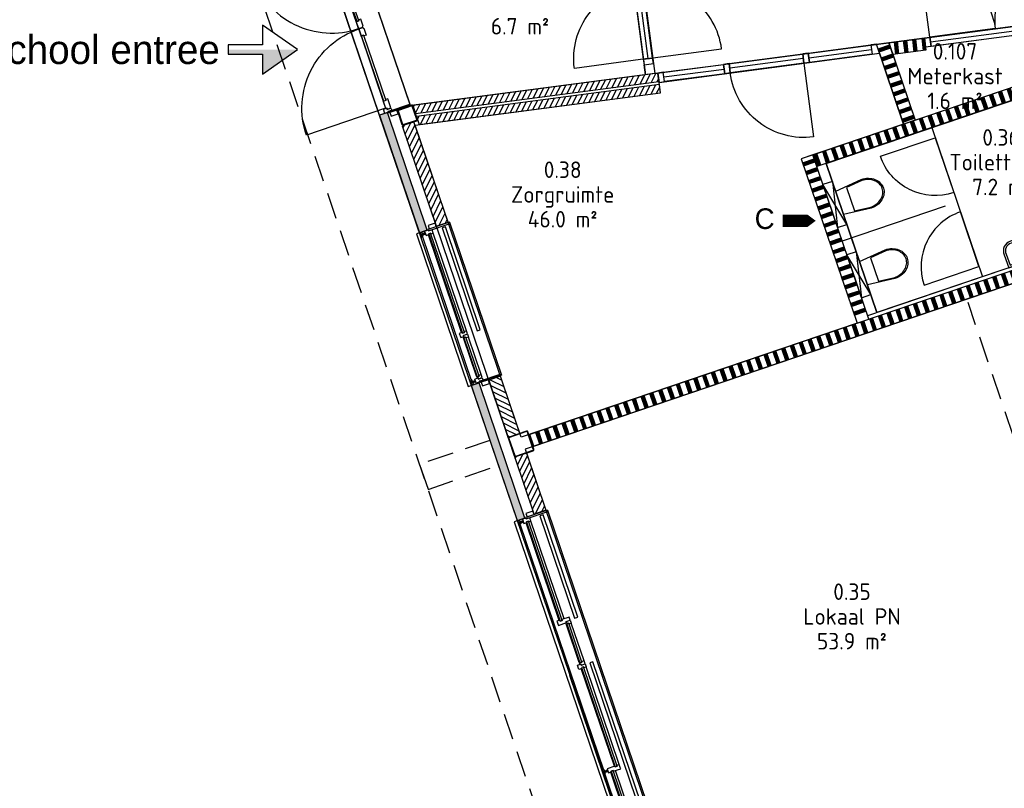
# Model space of a CAD drawing. Header units: millimetres. Extents: x -44892 to 336761, y 18766 to 182901.
# Tile 3 of 35: x 35732 to 47668, y 45194 to 54510. Entities that reach past the tile are written whole.
import ezdxf
from ezdxf.enums import TextEntityAlignment as Align

# ---------------------------------------------------------------- set-up
doc = ezdxf.new("R2010")
doc.units = ezdxf.units.MM
doc.header["$LTSCALE"] = 100
doc.linetypes.add('HIDDEN2', pattern=[4.7625, 3.175, -1.5875])
for name, color, linetype in [('AC21----_Buitenmuren', 8, 'Continuous'), ('AC22----_Binnenmuren', 8, 'Continuous'), ('AL21----', 3, 'Continuous'), ('AL22----', 2, 'Continuous'), ('AL27----_Daken', 2, 'Continuous'), ('AL28----', 5, 'Continuous'), ('AL31----_Buitenkozijnen', 6, 'Continuous'), ('AL32----_Binnenkozijnen', 7, 'Continuous'), ('AL35----_Plafonds', 8, 'Continuous'), ('AL74----', 8, 'Continuous'), ('BiKoz-Draai-Az', 8, 'Continuous'), ('BiKoz-Hout-Az', 8, 'Continuous'), ('BiKoz-Hout-Drs', 2, 'Continuous'), ('BL$8-GO--polylijnen', 10, 'Continuous'), ('BT$1----_Tekst', 7, 'Continuous'), ('X-BT$1----_Ruimtegegevens', 7, 'Continuous')]:
    doc.layers.add(name, color=color, linetype=linetype)
doc.layers.add('BL$8-BVO-polylijn', color=160, linetype='Continuous', plot=False)
doc.layers.add('BVO', color=5, linetype='Continuous', plot=False)
for name, color, linetype, lineweight in [('X-BT$23A__RuimteElement', 7, 'Continuous', 0), ('X-BT$23F__RuimteElement', 7, 'Continuous', 0), ('X-BT$23m2_RuimteElement', 7, 'Continuous', 0), ('X-BT$23NR__Ruimtenummer', 1, 'Continuous', 0), ('X-BT$23P__Algemeen', 1, 'Continuous', 0)]:
    doc.layers.add(name, color=color, linetype=linetype, lineweight=lineweight)
doc.styles.add('Isocpeur', font='isocpeur.ttf')
pattern_1 = [(63.75, (49445.76, 26487.45), (-51.25628, 25.2768), [])]

# ---------------------------------------------------------------- blocks, each defined once
blk = doc.blocks.new('toilethangend met reservoir')
for p, q in [((120, -175), (120, 725)), ((120, 0), (0, 550)), ((120, 550), (0, 0))]:
    blk.add_line(p, q)
blk.add_lwpolyline([(120, 550), (0, 550), (0, 0), (120, 0)], close=True)
blk.add_lwpolyline([(120, 424), (460, 460, -0.08399), (546, 445, -0.091257), (616, 406, -0.103849), (664, 344, -0.114925), (680, 275, -0.114925), (664, 206, -0.103849), (616, 144, -0.091257), (546, 105, -0.08399), (460, 90), (120, 126)], format="xyb")
blk.add_lwpolyline([(462, 105, 0.081247), (541, 119, 0.091257), (606, 156, 0.103849), (650, 212, 0.114925), (665, 275, 0.114925), (650, 338, 0.103849), (606, 394, 0.091257), (541, 431, 0.081247), (462, 445), (260, 424), (260, 126)], format="xyb", close=True)
blk = doc.blocks.new('kozbuitlokaalbg')
for p, q in [((1309, 157), (59, 157)), ((1868, 222), (1388, 222)), ((1868, 160), (1388, 160)), ((3197, 222), (1947, 222)), ((3197, 160), (1947, 160)), ((4865, 157), (3251, 157)), ((5424, 157), (4943, 157)), ((1309, 95), (59, 95)), ((59, 19), (3197, 19)), ((4865, 95), (3251, 95)), ((3251, 19), (5449, 19)), ((5424, 95), (4944, 95))]:
    blk.add_line(p, q)
at = {"ltscale": 0.01}
for p, q in [((32, 21), (32, 76)), ((3224, 21), (3224, 76)), ((5476, 21), (5476, 76))]:
    blk.add_line(p, q, dxfattribs=at)
for points in [[(-3, 110), (15, 110), (15, 388), (-3, 388)], [(5511, 110), (5493, 110), (5493, 388), (5511, 388)], [(35, 280), (1343, 280), (1343, 320), (35, 320)], [(1914, 280), (4899, 280), (4899, 320), (1914, 320)], [(-49, 128), (-4, 128), (-4, 218), (-49, 218)], [(15, 157), (15, 157), (15, 108), (5, 108), (5, 65), (59, 65), (59, 102), (49, 102), (49, 127), (59, 127), (59, 157)], [(49, 102), (1319, 102), (1319, 127), (49, 127)], [(1348, 222), (1309, 222), (1309, 127), (1319, 127), (1319, 102), (1309, 102), (1309, 65), (1363, 65), (1363, 170), (1348, 170)], [(1349, 222), (1388, 222), (1388, 192), (1378, 192), (1378, 167), (1388, 167), (1388, 160), (1366, 160), (1366, 175), (1349, 175)], [(1378, 167), (1878, 167), (1878, 192), (1378, 192)], [(1907, 222), (1869, 222), (1869, 192), (1878, 192), (1878, 167), (1868, 167), (1868, 160), (1890, 160), (1890, 175), (1907, 175)], [(1908, 222), (1947, 222), (1947, 192), (1937, 192), (1937, 167), (1947, 167), (1947, 130), (1893, 130), (1893, 170), (1908, 170)], [(1937, 167), (3207, 167), (3207, 192), (1937, 192)], [(3251, 222), (3236, 222), (3197, 222), (3197, 192), (3207, 192), (3207, 167), (3197, 167), (3197, 65), (3251, 65), (3251, 102), (3241, 102), (3241, 127), (3251, 127)], [(3241, 102), (4875, 102), (4875, 127), (3241, 127)], [(4904, 157), (4865, 157), (4865, 127), (4875, 127), (4875, 102), (4865, 102), (4865, 65), (4919, 65), (4919, 105), (4904, 105)], [(4905, 157), (4943, 157), (4943, 127), (4934, 127), (4934, 102), (4944, 102), (4944, 95), (4922, 95), (4922, 110), (4905, 110)], [(4934, 102), (5434, 102), (5434, 127), (4934, 127)], [(5463, 157), (5424, 157), (5424, 127), (5434, 127), (5434, 102), (5424, 102), (5424, 95), (5446, 95), (5446, 110), (5463, 110)], [(5464, 157), (5493, 157), (5493, 127), (5493, 127), (5493, 108), (5503, 108), (5503, 65), (5449, 65), (5449, 105), (5464, 105)], [(5512, 128), (5557, 128), (5557, 218), (5512, 218)], [(5, 9), (59, 9), (59, 29), (5, 29)], [(24, 29), (40, 29), (40, 65), (24, 65)], [(3197, 9), (3251, 9), (3251, 29), (3197, 29)], [(3216, 29), (3231, 29), (3231, 65), (3216, 65)], [(5449, 9), (5503, 9), (5503, 29), (5449, 29)], [(5483, 29), (5468, 29), (5468, 65), (5483, 65)]]:
    blk.add_lwpolyline(points, close=True)
for points in [[(-3, 388), (-3, 388), (5511, 388), (5511, 388)], [(3251, 127), (3241, 127), (3241, 102), (3251, 102)], [(3251, 102), (3241, 102), (3241, 127), (3251, 127)], [(0, 100), (0, -38), (5508, -38), (5508, 100)]]:
    blk.add_lwpolyline(points)
blk = doc.blocks.new('kozbuitklein')
at = {"ltscale": 0.01}
for p, q in [((-299, 1925), (-244, 1925)), ((-299, 35), (-244, 35))]:
    blk.add_line(p, q, dxfattribs=at)
for p, q in [((-301, 1898), (-301, 62)), ((-225, 646), (-225, 1898)), ((-163, 646), (-163, 1898)), ((-225, 87), (-225, 567)), ((-163, 87), (-163, 568)), ((0, -7), (0, 0))]:
    blk.add_line(p, q)
for points in [[(-220, 1957), (-358, 1957), (-358, 3), (-220, 3)], [(68, 1960), (68, 1960), (68, 0), (68, 0)]]:
    blk.add_lwpolyline(points)
for points in [[(-311, 1952), (-311, 1898), (-291, 1898), (-291, 1952)], [(-291, 1933), (-291, 1918), (-255, 1918), (-255, 1933)], [(-163, 1942), (-163, 1942), (-212, 1942), (-212, 1952), (-255, 1952), (-255, 1898), (-218, 1898), (-218, 1908), (-193, 1908), (-193, 1898), (-163, 1898)], [(-210, 1960), (-210, 1942), (68, 1942), (68, 1960)], [(-192, 2006), (-192, 1961), (-102, 1961), (-102, 2006)], [(-40, 607), (0, 607), (0, 1922), (-40, 1922)], [(-218, 1908), (-218, 636), (-193, 636), (-193, 1908)], [(-163, 607), (-163, 646), (-193, 646), (-193, 636), (-218, 636), (-218, 646), (-255, 646), (-255, 592), (-215, 592), (-215, 607)], [(-163, 606), (-163, 568), (-193, 568), (-193, 577), (-218, 577), (-218, 567), (-225, 567), (-225, 589), (-210, 589), (-210, 606)], [(-218, 577), (-218, 77), (-193, 77), (-193, 577)], [(-311, 62), (-311, 8), (-291, 8), (-291, 62)], [(-291, 27), (-291, 42), (-255, 42), (-255, 27)], [(-163, 47), (-163, 18), (-193, 18), (-193, 18), (-212, 18), (-212, 8), (-255, 8), (-255, 62), (-215, 62), (-215, 47)], [(-163, 48), (-163, 87), (-193, 87), (-193, 77), (-218, 77), (-218, 87), (-225, 87), (-225, 65), (-210, 65), (-210, 48)], [(-210, 0), (-210, 18), (68, 18), (68, 0)], [(-192, -1), (-192, -46), (-102, -46), (-102, -1)]]:
    blk.add_lwpolyline(points, close=True)
blk = doc.blocks.new('entreepeil rechts')
blk.add_lwpolyline([(0, 0), (-422, 297), (-422, 56), (-840, 56), (-840, -56), (-422, -56), (-422, -297)], close=True)
for points in [[(-840, 0), (-840, -56), (-422, 0), (-422, -56)], [(-211, -148), (-422, -297), (0, 0), (-422, 0)]]:
    blk.add_solid(points)
blk.add_attdef('ENTREEPEIL', text='', height=350).set_placement((-940, 0), align=Align.MIDDLE_RIGHT)
blk = doc.blocks.new('fontein')
for points in [[(-75, 300, 0.431046), (-200, 168), (-195, 0), (195, 0), (200, 168, 0.431046), (75, 300)], [(-75, 275, 0.43387), (-175, 168), (-170, 25), (170, 25), (175, 168, 0.43387), (75, 275)]]:
    blk.add_lwpolyline(points, format="xyb", close=True)
for points in [[(20, 155), (-20, 155)], [(0, 175), (0, 135)]]:
    blk.add_lwpolyline(points)
for radius in [25, 20]:
    blk.add_circle((0, 155), radius)
blk = doc.blocks.new('meterkastkozijn')
at = {"layer": 'BiKoz-Draai-Az'}
for points in [[(867, 114), (67, 114), (67, 914, -0.414214)], [(867, 114), (1667, 114), (1667, 914, 0.414214)]]:
    blk.add_lwpolyline(points, format="xyb", close=True, dxfattribs=at)
at = {"layer": 'BiKoz-Hout-Az'}
blk.add_line((67, 57), (1667, 57), dxfattribs=at)
blk.add_lwpolyline([(67, 114), (1667, 114), (1667, 0), (67, 0)], close=True, dxfattribs=at)
at = {"layer": 'BiKoz-Hout-Drs'}
for points in [[(0, 114), (67, 114), (67, 0), (0, 0)], [(1667, 114), (1734, 114), (1734, 0), (1667, 0)]]:
    blk.add_lwpolyline(points, close=True, dxfattribs=at)
blk = doc.blocks.new('cabinedeur')
blk.add_lwpolyline([(700, 700), (0, 700), (0, 0, 0.416446)], format="xyb", close=True)
blk = doc.blocks.new('binkozdeur1034')
blk.add_line((67, 57), (967, 57))
for points in [[(0, 0), (67, 0), (67, 114), (0, 114)], [(67, 0), (967, 0), (967, 114), (67, 114)], [(967, 0), (1034, 0), (1034, 114), (967, 114)]]:
    blk.add_lwpolyline(points, close=True)
blk.add_lwpolyline([(967, 0), (67, 0), (67, -900, 0.414214)], format="xyb", close=True)
blk = doc.blocks.new('entreepui')
for p, q in [((170, -2147), (170, -19)), ((-123, -1081), (-123, -1081)), ((-123, -1085), (-123, -1085))]:
    blk.add_line(p, q)
for points in [[(-90, 0), (-90, 45), (0, 45), (0, 0)], [(-61, -48), (-61, -19), (-91, -19), (-91, -19), (-110, -19), (-110, -9), (-153, -9), (-153, -63), (-113, -63), (-113, -48)], [(-61, -49), (-61, -166), (-91, -166), (-91, -156), (-116, -156), (-116, -166), (-123, -166), (-123, -66), (-108, -66), (-108, -49)], [(-108, -1), (-108, -19), (170, -19), (170, -1)], [(-116, -156), (-116, -991), (-91, -991), (-91, -156)], [(-61, -1072), (-61, -981), (-91, -981), (-91, -991), (-116, -991), (-116, -981), (-123, -981), (-123, -1081), (-68, -1081), (-68, -1072)], [(-61, -1094), (-61, -1185), (-91, -1185), (-91, -1175), (-116, -1175), (-116, -1185), (-123, -1185), (-123, -1085), (-68, -1085), (-68, -1094)], [(-116, -2010), (-116, -1175), (-91, -1175), (-91, -2010)], [(-61, -2117), (-61, -2000), (-91, -2000), (-91, -2010), (-116, -2010), (-116, -2000), (-123, -2000), (-123, -2100), (-108, -2100), (-108, -2117)], [(-61, -2118), (-61, -2147), (-91, -2147), (-91, -2147), (-110, -2147), (-110, -2157), (-153, -2157), (-153, -2103), (-113, -2103), (-113, -2118)], [(-108, -2165), (-108, -2147), (170, -2147), (170, -2165)], [(-90, -2166), (-90, -2211), (0, -2211), (0, -2166)]]:
    blk.add_lwpolyline(points, close=True)
for points in [[(-123, -1081), (-123, -66), (-1138, -66, 0.414214)], [(-123, -1085), (-123, -2100), (-1138, -2100, -0.414214)]]:
    blk.add_lwpolyline(points, format="xyb", close=True)
blk = doc.blocks.new('*U114')
for points in [[(110, 125), (-110, 125, 0.4142136), (-125, 110), (-125, -110, 0.4142136), (-110, -125), (110, -125, 0.4142136), (125, -110), (125, 110, 0.4142136)], [(110, 118.7), (-110, 118.7, 0.4142136), (-118.7, 110), (-118.7, -110, 0.4142136), (-110, -118.7), (110, -118.7, 0.4142136), (118.7, -110), (118.7, 110, 0.4142136)]]:
    blk.add_lwpolyline(points, format="xyb", close=True)
blk = doc.blocks.new('*U115')
for points in [[(85, 100), (-85, 100, 0.414214), (-100, 85), (-100, -85, 0.414214), (-85, -100), (85, -100, 0.414214), (100, -85), (100, 85, 0.414214)], [(85, 90), (-85, 90, 0.414214), (-90, 85), (-90, -85, 0.414214), (-85, -90), (85, -90, 0.414214), (90, -85), (90, 85, 0.414214)]]:
    blk.add_lwpolyline(points, format="xyb", close=True)
blk = doc.blocks.new('wijzigingspijl_dik_R')
blk.add_lwpolyline([(643, 0, 0, 300, 0), (443, 0, 150, 150, 0), (243, 0, 0, 0, 0)], format="xyseb")
blk.add_attdef('VERSIE', text='', height=250).set_placement((121, 0), align=Align.MIDDLE)
blk = doc.blocks.new('Ruimtefunctie')
at = {"layer": 'X-BT$23A__RuimteElement', "style": 'Isocpeur', "width": 0.94}
blk.add_attdef('RUIMTEFUNCTIE-A', text='', height=200, dxfattribs=at).set_placement((0, -600), align=Align.MIDDLE_CENTER)
at = {"layer": 'X-BT$23F__RuimteElement', "style": 'Isocpeur', "width": 0.94}
blk.add_attdef('RUIMTEFUNCTIE', text='', height=200, dxfattribs=at).set_placement((0, 300), align=Align.MIDDLE_CENTER)
at = {"layer": 'X-BT$23m2_RuimteElement', "style": 'Isocpeur', "width": 0.94}
blk.add_attdef('RUIMTEFUNCTIE-B', text='', height=200, dxfattribs=at).set_placement((0, 0), align=Align.MIDDLE_CENTER)
at = {"layer": 'X-BT$23NR__Ruimtenummer', "style": 'Isocpeur', "width": 0.94}
blk.add_attdef('RUIMTENUMMER', text='', height=200, dxfattribs=at).set_placement((0, 600), align=Align.MIDDLE_CENTER)
at = {"layer": 'X-BT$23P__Algemeen', "style": 'Isocpeur', "width": 0.94}
blk.add_attdef('PEILMAAT', text='', height=200, dxfattribs=at).set_placement((0, -300), align=Align.MIDDLE_CENTER)

msp = doc.modelspace()

# ---------------------------------------------------------------- hatches: boundary and pattern name
at = {"layer": 'AC21----_Buitenmuren'}
h = msp.add_hatch(color=254, dxfattribs=at)
h.paths.add_polyline_path([(40213.5037, 53311.9157), (40189.3537, 53383.0591), (40158.1046, 53372.4514), (40094.6607, 53350.9151), (40112.4168, 53298.6073)])
h.paths.add_polyline_path([(40577.6473, 51928.0826), (40672.3403, 51960.2266), (40213.5037, 53311.9157), (40112.4168, 53298.6073)])
h = msp.add_hatch(dxfattribs=at)
h.set_pattern_fill('ANSI31', color=256, scale=18, style=0)
h.set_pattern_definition([(63.75, (49445.76, 26487.45), (-51.25628, 25.2768), [])])
h.paths.add_polyline_path([(40511.8839, 53272.8861), (40369.8444, 53224.6702), (40782.7571, 52008.2685), (40924.7966, 52056.4844)])
h = msp.add_hatch(dxfattribs=at)
h.set_pattern_fill('ANSI31', color=256, scale=18, style=0)
h.set_pattern_definition([(333.75, (39630.233, 58809.82), (-25.2768, -51.25628), [])])
h.paths.add_polyline_path([(41652.2509, 49446.8225), (41794.2904, 49495.0384), (41559.3181, 50187.2443), (41417.2786, 50139.0284)])
msp.add_hatch(color=254, dxfattribs=at).paths.add_polyline_path([(41300.4326, 50109.925), (41205.7396, 50077.781), (41762.4728, 48437.698), (41857.1658, 48469.842)])
h = msp.add_hatch(dxfattribs=at)
h.set_pattern_fill('ANSI31', color=256, scale=18, style=0)
h.set_pattern_definition([(63.75, (45828.27, 40551), (-51.25628, 25.2768), [])])
h.paths.add_polyline_path([(41874.6503, 49258.3059), (41732.6107, 49210.09), (41967.583, 48517.884), (42109.6225, 48566.1)])
at = {"layer": 'AC22----_Binnenmuren'}
h = msp.add_hatch(dxfattribs=at)
h.set_pattern_fill('SWAND', color=256, angle=108.75, style=0)
h.set_pattern_definition([(198.75, (49445.76, 26487.45), (36.16194, -106.52964), []), (198.75, (49443.75, 26493.37), (36.16194, -106.52964), []), (198.75, (49441.74, 26499.29), (36.16194, -106.52964), []), (198.75, (49439.73, 26505.21), (36.16194, -106.52964), []), (198.75, (49437.72, 26511.13), (36.16194, -106.52964), []), (198.75, (49435.71, 26517.04), (36.16194, -106.52964), []), (198.75, (49433.7, 26522.96), (36.16194, -106.52964), [])])
h.paths.add_polyline_path([(46587.96, 53292.231), (46445.9283, 53244.018), (46117.304, 54212.1104), (46268.9329, 54232.0727)])
h = msp.add_hatch(dxfattribs=at)
h.set_pattern_fill('SWAND', color=256, angle=347.75, style=0)
h.set_pattern_definition([(96.5, (49455.08, -73509.38), (-111.77683, -12.73536), []), (96.5, (49461.29, -73508.68), (-111.77683, -12.73536), []), (96.5, (49467.5, -73507.97), (-111.77683, -12.73536), []), (96.5, (49473.71, -73507.26), (-111.77683, -12.73536), []), (96.5, (49479.92, -73506.55), (-111.77683, -12.73536), []), (96.5, (49486.13, -73505.85), (-111.77683, -12.73536), []), (96.5, (49492.34, -73505.14), (-111.77683, -12.73536), [])])
h.paths.add_polyline_path([(46318.0934, 54087.2505), (46268.9329, 54232.0727), (46698.2074, 54288.5878), (46717.7864, 54139.8711)])
h = msp.add_hatch(dxfattribs=at)
h.set_pattern_fill('SWAND', color=256, angle=18.75, style=0)
h.set_pattern_definition([(108.75, (49445.76, 26487.45), (-106.52964, -36.16194), []), (108.75, (49451.68, 26489.46), (-106.52964, -36.16194), []), (108.75, (49457.6, 26491.47), (-106.52964, -36.16194), []), (108.75, (49463.51, 26493.48), (-106.52964, -36.16194), []), (108.75, (49469.43, 26495.49), (-106.52964, -36.16194), []), (108.75, (49475.35, 26497.5), (-106.52964, -36.16194), []), (108.75, (49481.27, 26499.51), (-106.52964, -36.16194), [])])
h.paths.add_polyline_path([(45395.689, 52729.0934), (45347.473, 52871.1329), (49002.6332, 54111.917), (49051.1694, 53968.9299)])
h = msp.add_hatch(dxfattribs=at)
h.set_pattern_fill('ANSI31', color=256, scale=18, angle=18.75, style=0)
h.set_pattern_definition(pattern_1)
h.paths.add_polyline_path([(40497.6617, 53470.3338), (40530.4353, 53373.7856), (43480.839, 53762.2136), (43467.7864, 53861.3581)])
h = msp.add_hatch(dxfattribs=at)
h.set_pattern_fill('ANSI31', color=256, scale=18, angle=18.75, style=0)
h.set_pattern_definition(pattern_1)
h.paths.add_polyline_path([(40543.5448, 53335.1664), (40576.3185, 53238.6182), (43499.1127, 53623.4113), (43486.06, 53722.5558)])
h = msp.add_hatch(dxfattribs=at)
h.set_pattern_fill('SWAND', color=256, angle=108.75, style=0)
h.set_pattern_definition([(198.75, (49303.72, 26439.23), (36.16194, -106.52964), []), (198.75, (49301.71, 26445.15), (36.16194, -106.52964), []), (198.75, (49299.7, 26451.07), (36.16194, -106.52964), []), (198.75, (49297.69, 26456.99), (36.16194, -106.52964), []), (198.75, (49295.68, 26462.91), (36.16194, -106.52964), []), (198.75, (49293.67, 26468.82), (36.16194, -106.52964), []), (198.75, (49291.66, 26474.74), (36.16194, -106.52964), [])])
h.paths.add_polyline_path([(46009.6025, 50920.661), (45867.563, 50872.4451), (45205.4318, 52822.9136), (45347.473, 52871.1329)])
h = msp.add_hatch(dxfattribs=at)
h.set_pattern_fill('SWAND', color=256, angle=18.75, style=0)
h.set_pattern_definition([(108.75, (49445.76, 26487.45), (-106.52964, -36.16194), []), (108.75, (49451.68, 26489.46), (-106.52964, -36.16194), []), (108.75, (49457.6, 26491.47), (-106.52964, -36.16194), []), (108.75, (49463.51, 26493.48), (-106.52964, -36.16194), []), (108.75, (49469.43, 26495.49), (-106.52964, -36.16194), []), (108.75, (49475.35, 26497.5), (-106.52964, -36.16194), []), (108.75, (49481.27, 26499.51), (-106.52964, -36.16194), [])])
h.paths.add_polyline_path([(41905.0554, 49479.8358), (41953.2713, 49337.7963), (49362.9996, 51853.0601), (49314.7836, 51995.0997)])

# ---------------------------------------------------------------- linework, layer by layer
for p, q in [((43032.1157, 56002.8121), (43316.6628, 53841.4623)), ((43467.7864, 53861.3581), (43278.5639, 53836.4465))]:
    msp.add_line(p, q, dxfattribs=at)
at = {"layer": 'AL21----'}
for points in [[(40672.3403, 51960.2266), (40189.3537, 53383.0591), (40094.6607, 53350.9151), (40577.6473, 51928.0826)], [(40782.7571, 52008.2685), (40924.7966, 52056.4844), (40511.8839, 53272.8861), (40369.8444, 53224.6702)], [(41652.2509, 49446.8225), (41794.2904, 49495.0384), (41559.3181, 50187.2443), (41417.2786, 50139.0284)], [(41762.4728, 48437.698), (41857.1658, 48469.842), (41300.4326, 50109.925), (41205.7396, 50077.781)], [(41732.6107, 49210.09), (41874.6503, 49258.3059), (42109.6225, 48566.1), (41967.583, 48517.884)]]:
    msp.add_lwpolyline(points, close=True, dxfattribs=at)
at = {"layer": 'AL22----'}
for p, q in [((46787.8252, 53201.2946), (47401.5838, 51393.1778)), ((45509.3587, 52767.6456), (46123.2248, 50959.2121)), ((46952.6152, 52249.1586), (45702.6674, 51824.8585))]:
    msp.add_line(p, q, dxfattribs=at)
for points in [[(46117.304, 54212.1104), (46268.9329, 54232.0727), (46587.96, 53292.231), (46445.9283, 53244.018)], [(46318.0934, 54087.2505), (46268.9329, 54232.0727), (46698.2074, 54288.5878), (46717.7864, 54139.8711)], [(45395.689, 52729.0934), (45347.473, 52871.1329), (49002.6332, 54111.917), (49051.1694, 53968.9299)], [(43316.6628, 53841.4623), (43300.6081, 53963.41), (43413.6328, 53978.29), (43429.6875, 53856.3423)], [(40530.4353, 53373.7856), (43480.839, 53762.2136), (43467.7864, 53861.3581), (40497.6617, 53470.3338)], [(40576.3185, 53238.6182), (43499.1127, 53623.4113), (43486.06, 53722.5558), (40543.5448, 53335.1664)], [(45882.0278, 50829.8333), (46024.0673, 50878.0492), (45347.473, 52871.1329), (45205.4318, 52822.9136)], [(41953.2713, 49337.7963), (49362.9996, 51853.0601), (49314.7836, 51995.0997), (41905.0554, 49479.8358)]]:
    msp.add_lwpolyline(points, close=True, dxfattribs=at)
msp.add_lwpolyline([(49303.9266, 52038.9177), (46009.6243, 50920.6054)], dxfattribs=at)
at = {"layer": 'AL27----_Daken', "linetype": 'HIDDEN2'}
msp.add_line((42170.6315, 44434.9619), (38474.9269, 55322.1565), dxfattribs=at)
msp.add_lwpolyline([(41432.5437, 49409.2035), (40580.3066, 49119.908), (40683.1672, 48816.8903), (41535.4043, 49106.1858)], dxfattribs=at)
at = {"layer": 'AL28----'}
for p, q in [((46698.2074, 54288.5878), (46717.7864, 54139.8711)), ((41692.4308, 49328.4562), (40706.5003, 52232.9138))]:
    msp.add_line(p, q, dxfattribs=at)
at = {"layer": 'AL31----_Buitenkozijnen'}
msp.add_line((42397.8264, 46565.5723), (43734.6931, 42627.2899), dxfattribs=at)
at = {"layer": 'AL32----_Binnenkozijnen'}
for points in [[(43056.9157, 55814.4376), (43291.8628, 54029.8368), (43404.8875, 54044.7168), (43169.9404, 55829.3176)], [(45305.2589, 53990.2189), (45290.3789, 54103.2437), (46050.8772, 54203.3652), (46065.7571, 54090.3404)], [(46065.7571, 54090.3404), (46154.6661, 54102.0455), (46117.304, 54212.1104), (46050.8772, 54203.3652)], [(45238.8321, 53981.4737), (45305.2589, 53990.2189), (45290.3789, 54103.2437), (45223.9521, 54094.4984)], [(43291.8628, 54029.8368), (43300.6081, 53963.41), (43413.6328, 53978.29), (43404.8875, 54044.7168)], [(43548.8425, 53758.9823), (43533.9625, 53872.0071), (44265.2249, 53968.2796), (44280.1049, 53855.2549)], [(44280.1049, 53855.2549), (44346.5317, 53864.0001), (44331.6517, 53977.0248), (44265.2249, 53968.2796)], [(43482.4157, 53750.2371), (43548.8425, 53758.9823), (43533.9625, 53872.0071), (43467.5357, 53863.2618)]]:
    msp.add_lwpolyline(points, close=True, dxfattribs=at)
for points in [[(43230.9016, 54929.5772), (43348.3752, 54037.2768), (42456.0748, 53919.8033, -0.4142135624)], [(43230.9016, 54929.5772), (43348.3752, 54037.2768), (44240.6755, 54154.7504, 0.4142135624)]]:
    msp.add_lwpolyline(points, format="xyb", close=True, dxfattribs=at)
for points in [[(45297.8189, 54046.7313), (46058.3171, 54146.8528)], [(43541.4025, 53815.4947), (44272.6649, 53911.7672)]]:
    msp.add_lwpolyline(points, dxfattribs=at)
at = {"layer": 'AL35----_Plafonds', "linetype": 'HIDDEN2'}
msp.add_line((49156.8518, 45399.2957), (47228.215, 51080.8765), dxfattribs=at)
at = {"layer": 'BL$8-BVO-polylijn'}
msp.add_lwpolyline([(82470.1635, 54931.3438), (65471.7443, 52693.4594), (68446.4362, 30098.431), (64892.1063, 29630.4946), (65017.6753, 28638.3971), (65067.2476, 28644.9234), (65109.0159, 28327.6611), (49320.7421, 26249.0954), (39384.7085, 55441.9315), (38474.9269, 55322.1565), (29614.3992, 81424.4293), (50446.8621, 88496.0976), (58741.8941, 64065.9431), (70103.1618, 67922.5738), (63571.5119, 87164.1941), (75464.9543, 91201.4737)], dxfattribs=at)
at = {"layer": 'BL$8-GO--polylijnen'}
for points in [[(60861.9307, 56131.3377), (60574.8339, 58312.2999), (53615.0267, 57394.6068), (53608.5004, 57444.179), (53115.0032, 58897.9749), (46862.9927, 56775.7033), (46950.2524, 56518.6446), (43145.1404, 56017.6921), (43429.6875, 53856.3423), (52919.2469, 55107.6032), (52922.1125, 55085.8706), (53021.2525, 55098.9232), (53057.7999, 54821.3184), (58007.5884, 55472.9704), (57971.041, 55750.5752)], [(43032.1157, 56002.8121), (43316.6628, 53841.4623), (40477.3032, 53467.6535), (40467.8673, 53464.7748), (39753.6452, 55568.8053), (39762.8369, 55572.4034)], [(46318.0934, 54087.2505), (46587.9707, 53292.2334), (49002.6383, 54111.8987), (48895.8079, 54426.613), (48436.9518, 54366.2035), (48432.2528, 54401.8955), (46713.0874, 54175.5631), (46717.7864, 54139.8711)], [(40525.7751, 53231.964), (43499.1127, 53623.4113), (43482.4157, 53750.2371), (46154.6661, 54102.0455), (46445.9283, 53244.018), (45205.4318, 52822.9136), (45882.0289, 50829.8365), (41810.3624, 49447.6919)], [(45509.659, 52766.7609), (49085.0386, 53980.4103), (49401.6745, 53048.7627), (49367.5928, 53037.1935), (49664.6976, 52161.619), (46123.1435, 50959.4516)], [(49156.8518, 45399.2957), (51405.5288, 46162.6187), (50508.7127, 48804.5537), (50432.9583, 48778.8386), (49386.6728, 51861.0961), (41858.5783, 49305.6524), (44123.1193, 42634.5296), (49478.2913, 44452.3656)]]:
    msp.add_lwpolyline(points, close=True, dxfattribs=at)
at = {"layer": 'BVO'}
msp.add_lwpolyline([(39384.8496, 55441.9501), (39595.1753, 55506.7718), (39762.8369, 55572.4034), (43145.1404, 56017.6921), (43429.6875, 53856.3423), (40477.3032, 53467.6535), (40094.6607, 53350.9151)], close=True, dxfattribs=at)

# ---------------------------------------------------------------- block references
at = {"layer": 'AL28----'}
for name, p, rotation in [('*U115', (40432.3934, 53351.5072), 18.75000000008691), ('*U114', (41810.7971, 49368.6362), 18.7500000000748)]:
    msp.add_blockref(name, p, dxfattribs=dict(at, rotation=rotation))
at = {"layer": 'AL31----_Buitenkozijnen', "xscale": -1, "rotation": 198.7499999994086}
msp.add_blockref('entreepui', (40305.8779, 53413.1093), dxfattribs=at)
at = {"layer": 'AL31----_Buitenkozijnen'}
for name, p, rotation in [('kozbuitklein', (41509.7216, 50177.8009), 18.74999999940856), ('kozbuitlokaalbg', (41762.4728, 48437.698), 288.7499999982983)]:
    msp.add_blockref(name, p, dxfattribs=dict(at, rotation=rotation))
at = {"layer": 'AL32----_Binnenkozijnen'}
for name, p, rotation in [('meterkastkozijn', (46713.0874, 54175.5631), 7.499999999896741), ('cabinedeur', (47134.7865, 52179.1714), 198.749182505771)]:
    msp.add_blockref(name, p, dxfattribs=dict(at, rotation=rotation))
at = {"layer": 'AL32----_Binnenkozijnen', "xscale": -1}
for name, p, rotation in [('binkozdeur1034', (45305.2589, 53990.2189), 7.499999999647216), ('cabinedeur', (47054.5345, 52415.5871), 18.7491825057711)]:
    msp.add_blockref(name, p, dxfattribs=dict(at, rotation=rotation))
at = {"layer": 'AL74----'}
for name, p, rotation in [('toilethangend met reservoir', (45646.4155, 51990.5713), 18.74999999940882), ('toilethangend met reservoir', (45935.7111, 51138.3342), 18.74999999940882), ('fontein', (47908.2126, 51565.1736), 18.75172121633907)]:
    msp.add_blockref(name, p, dxfattribs=dict(at, rotation=rotation))
at = {"layer": 'BT$1----_Tekst'}
msp.add_blockref('entreepeil rechts', (39099.098, 54147.4177), dxfattribs=at).add_auto_attribs({'ENTREEPEIL': 'School entree'})
ref = msp.add_blockref('wijzigingspijl_dik_R', (44739.1833, 52072.1792), dxfattribs=at)
ref.add_attrib('VERSIE', 'C', dxfattribs={"layer": '0', "height": 250}).set_placement((44762.2177, 52098.0842), align=Align.MIDDLE)
at = {"layer": 'X-BT$1----_Ruimtegegevens'}
ref = msp.add_blockref('Ruimtefunctie', (41797.4873, 54729.9281), dxfattribs=at)
ref.add_attrib('RUIMTENUMMER', '0.01', dxfattribs={"layer": 'X-BT$23NR__Ruimtenummer', "height": 200, "style": 'Isocpeur', "width": 0.94}).set_placement((41797.4873, 55029.9281), align=Align.MIDDLE_CENTER)
ref.add_attrib('RUIMTEFUNCTIE', 'Entree', dxfattribs={"layer": 'X-BT$23F__RuimteElement', "height": 200, "style": 'Isocpeur', "width": 0.94}).set_placement((41797.4873, 54729.9281), align=Align.MIDDLE_CENTER)
ref.add_attrib('RUIMTEFUNCTIE-B', '6.7 m²', dxfattribs={"layer": 'X-BT$23m2_RuimteElement', "height": 200, "style": 'Isocpeur', "width": 0.94}).set_placement((41797.4873, 54429.9281), align=Align.MIDDLE_CENTER)
ref = msp.add_blockref('Ruimtefunctie', (47069.6024, 53825.9384), dxfattribs=at)
ref.add_attrib('RUIMTENUMMER', '0.107', dxfattribs={"layer": 'X-BT$23NR__Ruimtenummer', "height": 200, "style": 'Isocpeur', "width": 0.94}).set_placement((47069.6024, 54125.9384), align=Align.MIDDLE_CENTER)
ref.add_attrib('RUIMTEFUNCTIE', 'Meterkast', dxfattribs={"layer": 'X-BT$23F__RuimteElement', "height": 200, "style": 'Isocpeur', "width": 0.94}).set_placement((47069.6024, 53825.9384), align=Align.MIDDLE_CENTER)
ref.add_attrib('RUIMTEFUNCTIE-B', '1.6 m²', dxfattribs={"layer": 'X-BT$23m2_RuimteElement', "height": 200, "style": 'Isocpeur', "width": 0.94}).set_placement((47069.6024, 53525.9384), align=Align.MIDDLE_CENTER)
ref = msp.add_blockref('Ruimtefunctie', (47627.7552, 52782.3027), dxfattribs=at)
ref.add_attrib('RUIMTENUMMER', '0.36', dxfattribs={"layer": 'X-BT$23NR__Ruimtenummer', "height": 200, "style": 'Isocpeur', "width": 0.94}).set_placement((47627.7552, 53082.3027), align=Align.MIDDLE_CENTER)
ref.add_attrib('RUIMTEFUNCTIE', 'Toiletten J', dxfattribs={"layer": 'X-BT$23F__RuimteElement', "height": 200, "style": 'Isocpeur', "width": 0.94}).set_placement((47627.7552, 52782.3027), align=Align.MIDDLE_CENTER)
ref.add_attrib('RUIMTEFUNCTIE-B', '7.2 m²', dxfattribs={"layer": 'X-BT$23m2_RuimteElement', "height": 200, "style": 'Isocpeur', "width": 0.94}).set_placement((47627.7552, 52482.3027), align=Align.MIDDLE_CENTER)
ref = msp.add_blockref('Ruimtefunctie', (42314.3807, 52391.0492), dxfattribs=at)
ref.add_attrib('RUIMTENUMMER', '0.38', dxfattribs={"layer": 'X-BT$23NR__Ruimtenummer', "height": 200, "style": 'Isocpeur', "width": 0.94}).set_placement((42314.3807, 52691.0492), align=Align.MIDDLE_CENTER)
ref.add_attrib('RUIMTEFUNCTIE', 'Zorgruimte', dxfattribs={"layer": 'X-BT$23F__RuimteElement', "height": 200, "style": 'Isocpeur', "width": 0.94}).set_placement((42314.3807, 52391.0492), align=Align.MIDDLE_CENTER)
ref.add_attrib('RUIMTEFUNCTIE-B', '46.0 m²', dxfattribs={"layer": 'X-BT$23m2_RuimteElement', "height": 200, "style": 'Isocpeur', "width": 0.94}).set_placement((42314.3807, 52091.0492), align=Align.MIDDLE_CENTER)
ref = msp.add_blockref('Ruimtefunctie', (45821.1713, 47276.6899), dxfattribs=at)
ref.add_attrib('RUIMTENUMMER', '0.35', dxfattribs={"layer": 'X-BT$23NR__Ruimtenummer', "height": 200, "style": 'Isocpeur', "width": 0.94}).set_placement((45821.1713, 47576.6899), align=Align.MIDDLE_CENTER)
ref.add_attrib('RUIMTEFUNCTIE', 'Lokaal PN', dxfattribs={"layer": 'X-BT$23F__RuimteElement', "height": 200, "style": 'Isocpeur', "width": 0.94}).set_placement((45821.1713, 47276.6899), align=Align.MIDDLE_CENTER)
ref.add_attrib('RUIMTEFUNCTIE-B', '53.9 m²', dxfattribs={"layer": 'X-BT$23m2_RuimteElement', "height": 200, "style": 'Isocpeur', "width": 0.94}).set_placement((45821.1713, 46976.6899), align=Align.MIDDLE_CENTER)

doc.saveas('drawing.dxf')
